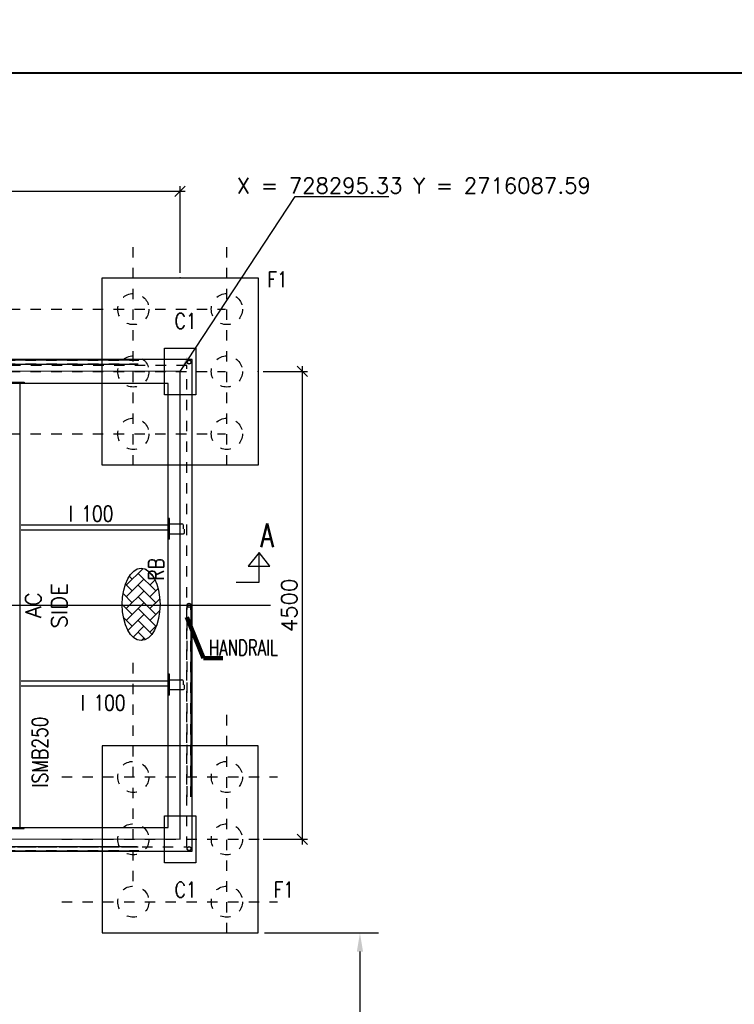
# Model space of a CAD drawing. Header units: inches. Extents: x 727810 to 1461440, y 2714588 to 5435005.
# Tile 52 of 233: x 728352.75 to 728359.63, y 2716086.1 to 2716095.57. Entities that reach past the tile are written whole.
import ezdxf

# ---------------------------------------------------------------- set-up
doc = ezdxf.new("R2010")
doc.units = ezdxf.units.IN
doc.header["$MEASUREMENT"] = 0
doc.linetypes.add('DIVIDEX2', pattern=[2.5, 1, -0.5, 0, -0.5, 0, -0.5])
doc.linetypes.add('HIDDEN', pattern=[0.375, 0.25, -0.125])
doc.layers.add('AM_8', color=1, linetype='Continuous', lineweight=15)
doc.layers.add('DETAILS', color=7, linetype='Continuous')
doc.layers.add('Inverter Room', color=7, linetype='Continuous')
doc.styles.add('RANJAN', font='romans.shx', dxfattribs={"width": 0.75})
doc.styles.add('ROMANS', font='ROMANS.shx', dxfattribs={"height": 10})
doc.styles.get("Standard").update_dxf_attribs({"font": 'arial.ttf'})
doc.dimstyles.new('Annotative', dxfattribs={"dimscale": 0, "dimtxt": 0.18, "dimasz": 0.18, "dimexe": 0.18, "dimexo": 0.0625, "dimgap": 0.09, "dimtad": 0, "dimtih": 1, "dimtoh": 1, "dimdec": 4, "dimzin": 0, "dimdsep": 46, "dimtxsty": 'Standard', "dimcen": 0.09, "dimadec": 0, "dimazin": 0, "dimtfac": 1, "dimtdec": 4, "dimtofl": 0, "dimtmove": 0, "dimatfit": 3, "dimfxl": 1, "dimtolj": 1, "dimtzin": 0, "dimarcsym": 0})
doc.dimstyles.new('DIM-', dxfattribs={"dimscale": 0, "dimtxt": 0.15, "dimasz": 0.15, "dimexe": 0, "dimexo": 0, "dimgap": 0.15, "dimtad": 1, "dimdec": 0, "dimlfac": 1000, "dimzin": 0, "dimdsep": 46, "dimtxsty": 'ROMANS', "dimblk": 'OBLIQUE', "dimcen": 0, "dimclrd": 6, "dimclre": 6, "dimclrt": 3, "dimadec": 0, "dimazin": 0, "dimtfac": 1, "dimtdec": 0, "dimtmove": 2, "dimatfit": 3, "dimfxl": 1, "dimtolj": 1, "dimtzin": 0, "dimarcsym": 2})
doc.dimstyles.new('ROMANS$0', dxfattribs={"dimscale": 100, "dimtxt": 100, "dimasz": 1, "dimexe": 0.5, "dimexo": 0.5, "dimgap": 0.5, "dimtad": 1, "dimdec": 0, "dimrnd": 5, "dimdsep": 46, "dimtxsty": 'ROMANS', "dimblk": 'OBLIQUE', "dimcen": 1, "dimdle": 0.5, "dimclrd": 6, "dimclre": 6, "dimclrt": 3, "dimadec": 0, "dimazin": 0, "dimtfac": 1, "dimtdec": 0, "dimtix": 1, "dimtmove": 0, "dimatfit": 3, "dimldrblk": 'OBLIQUE', "dimfxl": 1, "dimtolj": 1, "dimtzin": 0, "dimarcsym": 0})

# ---------------------------------------------------------------- blocks, each defined once
blk = doc.blocks.new('*D210')
at = {"color": 0, "lineweight": -2, "transparency": 16777216}
for p, q in [((728355.1111, 2716086.7906), (728356.2095, 2716086.7906)), ((728356.0295, 2716086.6106), (728356.0295, 2716085.9726)), ((728356.0295, 2716084.9706), (728356.0295, 2716085.6087)), ((728355.1111, 2716084.7906), (728356.2095, 2716084.7906))]:
    blk.add_line(p, q, dxfattribs=at)
at = {"color": 0, "transparency": 16777216}
for points in [[(728355.9995, 2716086.6106), (728356.0595, 2716086.6106), (728356.0295, 2716086.7906)], [(728355.9995, 2716084.9706), (728356.0595, 2716084.9706), (728356.0295, 2716084.7906)]]:
    blk.add_solid(points, dxfattribs=at)
at = {"layer": 'Defpoints', "color": 0, "transparency": 16777216}
for p in [(728355.0486, 2716086.7906), (728355.0486, 2716084.7906), (728356.0295, 2716084.7906)]:
    blk.add_point(p, dxfattribs=at)
at = {"color": 0, "lineweight": 40, "transparency": 16777216, "insert": (728356.0295, 2716085.7906), "char_height": 0.18, "attachment_point": 5}
blk.add_mtext('2000', dxfattribs=at)
blk = doc.blocks.new('_Oblique')
at = {"color": 0, "linetype": 'ByBlock', "lineweight": -2}
blk.add_line((-0.5, -0.5), (0.5, 0.5), dxfattribs=at)
blk = doc.blocks.new('*D67')
at = {"layer": 'Inverter Room', "color": 6, "lineweight": -2, "ltscale": 0.5, "transparency": 16777216}
for p, q in [((2062211.7, -2317350.2), (2053611.7, -2317350.2)), ((2053661.7, -2318131.5), (2053661.7, -2317300.2)), ((2062161.7, -2318131.5), (2062161.7, -2317300.2))]:
    blk.add_line(p, q, dxfattribs=at)
at = {"layer": 'Inverter Room', "color": 0, "ltscale": 0.5, "transparency": 16777216}
for p in [(2053661.7, -2317350.2), (2053661.7, -2318181.5), (2062161.7, -2318181.5)]:
    blk.add_point(p, dxfattribs=at)
at = {"layer": 'Inverter Room', "color": 6, "lineweight": -2, "ltscale": 0.5, "transparency": 16777216, "xscale": 100, "yscale": 100, "zscale": 100, "rotation": 180}
blk.add_blockref('_Oblique', (2053661.7, -2317350.2), dxfattribs=at)
at = {"layer": 'Inverter Room', "color": 6, "lineweight": -2, "ltscale": 0.5, "transparency": 16777216, "xscale": 100, "yscale": 100, "zscale": 100}
blk.add_blockref('_Oblique', (2062161.7, -2317350.2), dxfattribs=at)
at = {"layer": 'Inverter Room', "color": 3, "ltscale": 0.5, "transparency": 16777216, "insert": (2057911.7, -2317225.2), "char_height": 150, "attachment_point": 5, "style": 'ROMANS'}
blk.add_mtext('\\A1;8500', dxfattribs=at)
blk = doc.blocks.new('*D68')
at = {"layer": 'Inverter Room', "color": 6, "lineweight": -2, "ltscale": 0.5, "transparency": 16777216}
for p, q in [((2062961.7, -2319081.5), (2063387.6, -2319081.5)), ((2063337.6, -2319031.5), (2063337.6, -2323631.5)), ((2062961.7, -2323581.5), (2063387.6, -2323581.5))]:
    blk.add_line(p, q, dxfattribs=at)
at = {"layer": 'Inverter Room', "color": 0, "ltscale": 0.5, "transparency": 16777216}
for p in [(2062911.7, -2319081.5), (2062911.7, -2323581.5), (2063337.6, -2323581.5)]:
    blk.add_point(p, dxfattribs=at)
at = {"layer": 'Inverter Room', "color": 6, "lineweight": -2, "ltscale": 0.5, "transparency": 16777216, "xscale": 100, "yscale": 100, "zscale": 100}
for p, rotation in [((2063337.6, -2319081.5), 90), ((2063337.6, -2323581.5), 270)]:
    blk.add_blockref('_Oblique', p, dxfattribs=dict(at, rotation=rotation))
at = {"layer": 'Inverter Room', "color": 3, "ltscale": 0.5, "transparency": 16777216, "insert": (2063212.6, -2321331.5), "char_height": 150, "attachment_point": 5, "rotation": 90, "style": 'ROMANS'}
blk.add_mtext('\\A1;4500', dxfattribs=at)
blk = doc.blocks.new('dshshh')
at = {"layer": 'AM_8', "ltscale": 0.5}
h = blk.add_hatch(dxfattribs=at)
h.set_pattern_fill('AR-HBONE', color=256, scale=20, style=0)
h.set_pattern_definition([(45, (87423.51, 41624.37), (9e-15, 113.137085), [240, -80]), (135, (87480.08, 41680.94), (9e-15, 113.137085), [240, -80])])
edge = h.paths.add_edge_path()
edge.add_ellipse((2061786.7, -2321322.3), major_axis=(0, 348.6), ratio=0.521978, start_angle=191.45916, end_angle=459.29111)
edge.add_ellipse((2061786.7, -2321322.3), major_axis=(0, 348.6), ratio=0.521978, start_angle=99.29111, end_angle=191.45916)
at = {"layer": 'DETAILS', "linetype": 'DIVIDEX2', "ltscale": 0.5}
for p, q in [((2061711.7, -2319985.4), (2061711.7, -2317883.4)), ((2062611.7, -2319985.4), (2062611.7, -2317883.4)), ((2060522.3, -2318481.5), (2062598.3, -2318481.5)), ((2060522.3, -2319081.5), (2062598.3, -2319081.5)), ((2060522.3, -2319681.5), (2062598.3, -2319681.5)), ((2061711.7, -2323985.4), (2061711.7, -2321883.4)), ((2062611.7, -2324485.4), (2062611.7, -2322383.4)), ((2061022.3, -2322981.5), (2063098.3, -2322981.5)), ((2061022.3, -2323581.5), (2063098.3, -2323581.5)), ((2061022.3, -2324181.5), (2063098.3, -2324181.5))]:
    blk.add_line(p, q, dxfattribs=at)
at = {"layer": 'DETAILS', "ltscale": 0.5}
for p, q in [((2060075.3, -2318971.1), (2061763.3, -2318971.1)), ((2060075.3, -2319011.1), (2061749.1, -2319011.1)), ((2062046.7, -2320494.4), (2062046.7, -2320694.4)), ((2062268.2, -2323171.9), (2062268.2, -2321331.5)), ((2062046.7, -2321994.4), (2062046.7, -2322194.4)), ((2060075.3, -2323651.9), (2061749.1, -2323651.9)), ((2060075.3, -2323691.9), (2061763.3, -2323691.9))]:
    blk.add_line(p, q, dxfattribs=at)
for centre in [(2062248.2, -2318991.1), (2062249.1, -2318991.1), (2062248.2, -2321331.5), (2062249.1, -2323671.9)]:
    blk.add_circle(centre, 20, dxfattribs=at)
blk.add_ellipse((2061786.7, -2321322.3), major_axis=(0, 348.6), ratio=0.521978, dxfattribs=at)
at = {"layer": 'Inverter Room', "color": 8, "linetype": 'HIDDEN', "ltscale": 2}
for p, q in [((2060073.6, -2318973.2), (2061765.5, -2318973.2)), ((2060075.3, -2319009.1), (2061757.8, -2319009.1)), ((2062230.2, -2323171.9), (2062230.2, -2321340.2)), ((2062266.1, -2323173.6), (2062266.1, -2321340.4)), ((2060073.6, -2323689.8), (2061765.5, -2323689.8)), ((2060075.3, -2323653.9), (2061757.8, -2323653.9))]:
    blk.add_line(p, q, dxfattribs=at)
at = {"layer": 'Inverter Room', "color": 4, "ltscale": 0.5}
for p, q in [((2060624.2, -2323466.5), (2060624.2, -2319196.5)), ((2060661.7, -2319184.5), (2060661.7, -2319196.5)), ((2062058.7, -2320494.4), (2062046.7, -2320494.4)), ((2060632.2, -2320556.5), (2062046.2, -2320556.5)), ((2060632.2, -2320606.5), (2062046.2, -2320606.5)), ((2062058.7, -2320694.4), (2062046.7, -2320694.4)), ((2062058.7, -2321994.4), (2062046.7, -2321994.4)), ((2060632.2, -2322056.5), (2062046.2, -2322056.5)), ((2060632.2, -2322106.5), (2062046.2, -2322106.5)), ((2062058.7, -2322194.4), (2062046.7, -2322194.4)), ((2060661.7, -2323478.5), (2060661.7, -2323466.5))]:
    blk.add_line(p, q, dxfattribs=at)
at = {"layer": 'Inverter Room', "color": 2}
for p, q in [((2062058.7, -2320639.1), (2062058.7, -2320549.7)), ((2062061.7, -2320546.7), (2062178.7, -2320546.7)), ((2062190, -2320557.9), (2062190, -2320596.5)), ((2062205, -2320630.9), (2062205, -2320597)), ((2062061.7, -2320642.1), (2062193.8, -2320642.1)), ((2062058.7, -2322139.1), (2062058.7, -2322049.7)), ((2062061.7, -2322046.7), (2062178.7, -2322046.7)), ((2062190, -2322057.9), (2062190, -2322096.5)), ((2062205, -2322130.9), (2062205, -2322097)), ((2062061.7, -2322142.1), (2062193.8, -2322142.1))]:
    blk.add_line(p, q, dxfattribs=at)
at = {"layer": 'Inverter Room', "ltscale": 2}
blk.add_line((2063030.8, -2321331.5), (2052980.6, -2321331.5), dxfattribs=at)
at = {"layer": 'Inverter Room', "color": 4, "ltscale": 0.5}
for points in [[(2062911.7, -2319981.5), (2061411.7, -2319981.5), (2061411.7, -2318181.5), (2062911.7, -2318181.5)], [(2053546.7, -2323696.5), (2062276.7, -2323696.5), (2062276.7, -2318966.5), (2053546.7, -2318966.5)], [(2053776.7, -2323466.5), (2062046.7, -2323466.5), (2062046.7, -2319196.5), (2053776.7, -2319196.5)], [(2062911.7, -2322681.5), (2061411.7, -2322681.5), (2061411.7, -2324481.5), (2062911.7, -2324481.5)]]:
    blk.add_lwpolyline(points, close=True, dxfattribs=at)
at = {"layer": 'Inverter Room', "ltscale": 3}
for points in [[(2062311.7, -2319306.5), (2062011.7, -2319306.5), (2062011.7, -2318856.5), (2062311.7, -2318856.5)], [(2062311.7, -2323806.5), (2062011.7, -2323806.5), (2062011.7, -2323356.5), (2062311.7, -2323356.5)]]:
    blk.add_lwpolyline(points, close=True, dxfattribs=at)
at = {"layer": 'Inverter Room', "color": 8, "linetype": 'HIDDEN', "ltscale": 2}
blk.add_lwpolyline([(2053596.7, -2323646.5), (2062226.7, -2323655.2), (2062226.7, -2319025.2), (2053596.7, -2319016.5)], close=True, dxfattribs=at)
at = {"layer": 'Inverter Room', "ltscale": 2}
blk.add_lwpolyline([(2053661.8, -2323573.8), (2062161.7, -2323581.5), (2062161.7, -2319081.5), (2053661.8, -2319073.8)], close=True, dxfattribs=at)
at = {"layer": 'Inverter Room', "color": 4, "ltscale": 0.5}
for points in [[(2060461.7, -2319184.5), (2060661.7, -2319184.5)], [(2062058.7, -2320694.4), (2062058.7, -2320494.4)], [(2062058.7, -2322194.4), (2062058.7, -2321994.4)], [(2060461.7, -2323478.5), (2060661.7, -2323478.5)]]:
    blk.add_lwpolyline(points, dxfattribs=at)
at = {"layer": 'Inverter Room', "color": 4, "linetype": 'Continuous'}
blk.add_lwpolyline([(2062701.9, -2321107.4), (2062921.9, -2321107.4), (2062921.9, -2320822.1), (2062816.3, -2320955.9), (2063024.1, -2320955.9), (2062921.9, -2320822.1)], dxfattribs=at)
at = {"layer": 'Inverter Room', "color": 8, "linetype": 'HIDDEN', "ltscale": 2}
for centre, radius in [((2061711.7, -2318481.5), 150), ((2062611.7, -2318481.5), 150), ((2061711.7, -2319081.5), 150), ((2062248.2, -2318991.1), 18), ((2062249.1, -2318991.1), 18), ((2062611.7, -2319081.5), 150), ((2061711.7, -2319681.5), 150), ((2062611.7, -2319681.5), 150), ((2062248.2, -2321331.5), 18), ((2061711.7, -2322981.5), 150), ((2062611.7, -2322981.5), 150), ((2061711.7, -2323581.5), 150), ((2062611.7, -2323581.5), 150), ((2062249.1, -2323671.9), 18), ((2061711.7, -2324181.5), 150), ((2062611.7, -2324181.5), 150)]:
    blk.add_circle(centre, radius, dxfattribs=at)
at = {"layer": 'Inverter Room', "color": 2}
for centre, radius, start, end in [((2062061.7, -2320549.7), 3, 90, 180), ((2062178.7, -2320557.9), 11.2, 0, 90), ((2062061.7, -2320639.1), 3, 180, 270), ((2062193.8, -2320630.9), 11.2, 270, 0), ((2062061.7, -2322049.7), 3, 90, 180), ((2062178.7, -2322057.9), 11.2, 0, 90), ((2062061.7, -2322139.1), 3, 180, 270), ((2062193.8, -2322130.9), 11.2, 270, 0)]:
    blk.add_arc(centre, radius, start, end, dxfattribs=at)
at = {"layer": 'DETAILS', "color": 3, "style": 'ROMANS', "width": 0.8}
for p in [(2061088.2, -2320524), (2061204.7, -2322343.6)]:
    blk.add_text('I 100', height=150, dxfattribs=at).set_placement(p)
for s, p in [('RB', (2062006.4, -2321093.7)), ('ISMB250', (2060887.5, -2323084.9))]:
    blk.add_text(s, height=150, rotation=90, dxfattribs=at).set_placement(p)
at = {"layer": 'Inverter Room', "color": 3, "linetype": 'Continuous', "style": 'ROMANS', "width": 0.8}
for s, p in [('F1', (2063002.9, -2318271.9)), ('C1', (2062109.2, -2318671.2)), ('C1', (2062109.2, -2324141.8)), ('F1', (2063062.7, -2324141.8))]:
    blk.add_text(s, height=150, dxfattribs=at).set_placement(p)
at = {"layer": 'Inverter Room', "color": 2, "linetype": 'Continuous', "ltscale": 0.6, "style": 'RANJAN', "width": 0.75}
blk.add_text('A', height=225, dxfattribs=at).set_placement((2062934.3, -2320770.1))
at = {"layer": 'Inverter Room', "color": 3, "style": 'ROMANS', "width": 0.7}
blk.add_text('HANDRAIL', height=150, dxfattribs=at).set_placement((2062440.9, -2321814.2))
at = {"layer": 'Inverter Room', "color": 3, "linetype": 'Continuous', "insert": (2060673.7, -2321627.4), "char_height": 150, "attachment_point": 1, "rotation": 90, "style": 'ROMANS'}
blk.add_mtext_dynamic_manual_height_columns('\\pi173.70351;AC  \\P\\pi73.70351;SIDE', width=597.407, gutter_width=1, heights=[0], dxfattribs=at)
at = {"layer": 'Inverter Room', "ltscale": 0.5}
dim = blk.add_linear_dim(base=(2053661.7, -2317350.2), p1=(2062161.7, -2318181.5), p2=(2053661.7, -2318181.5), dimstyle='ROMANS$0', override={"dimtxt": 150, "dimfxl": 0.75, "dimarcsym": 1}, dxfattribs=at)
dim.commit()
dim.dimension.update_dxf_attribs({"geometry": '*D67', "text_midpoint": (2057911.7, -2317225.2)})
dim = blk.add_linear_dim(base=(2063337.6, -2323581.5), p1=(2062911.7, -2319081.5), p2=(2062911.7, -2323581.5), angle=90, dimstyle='ROMANS$0', override={"dimtxt": 150, "dimfxl": 0.75, "dimarcsym": 1}, dxfattribs=at)
dim.commit()
dim.dimension.update_dxf_attribs({"geometry": '*D68', "text_midpoint": (2063212.6, -2321331.5)})
at = {"layer": 'Inverter Room'}
blk.add_leader([(2062226.6, -2321444.1), (2062386.7, -2321839.4), (2062572.9, -2321839.4)], dimstyle='DIM-', override={"dimscale": 50, "dimtxt": 2.5, "dimasz": 2.3, "dimexe": 1, "dimexo": 1, "dimgap": 0.5, "dimtad": 0, "dimdle": 1, "dimlwd": 65535, "dimlwe": 65535}, dxfattribs=at)
blk = doc.blocks.new('yp')
at = {"layer": 'DETAILS', "xscale": 0.001, "yscale": 0.001, "zscale": 0.001}
blk.add_blockref('dshshh', (726292.136367, 2718411.271969), dxfattribs=at)
blk.add_blockref('dshshh', (726292.136367, 2718402.971969), dxfattribs=at)

msp = doc.modelspace()

# ---------------------------------------------------------------- dimensions: what is measured, and where the dimension line sits
at = {"color": 6, "lineweight": 40}
dim = msp.add_linear_dim(base=(728356.02951, 2716084.79065), p1=(728355.04861, 2716086.79065), p2=(728355.04861, 2716084.79065), angle=90, text='2000', dimstyle='Annotative', override={"dimscale": 0, "dimpost": '', "dimtol": 0, "dimlim": 0, "dimtp": 0.1, "dimtm": 0.1, "dimtfac": 0.71, "dimtdec": 3, "dimtix": 0, "dimtofl": 0, "dimtmove": 0, "dimatfit": 3, "dimtolj": 0, "dimtzin": 8}, dxfattribs=at)
dim.commit()
dim.dimension.update_dxf_attribs({"geometry": '*D210', "text_midpoint": (728356.02951, 2716085.79065)})

# ---------------------------------------------------------------- next in the draw order: block references
at = {"color": 3, "lineweight": 40}
msp.add_blockref('yp', (0.0005, 0.00018), dxfattribs=at)

# ---------------------------------------------------------------- next in the draw order: linework, layer by layer
msp.add_lwpolyline([(728341.38668, 2716095.06264), (728381.03242, 2716095.06264), (728381.03242, 2716068.06598), (728341.38668, 2716068.06598)], close=True, dxfattribs=at)

# ---------------------------------------------------------------- next in the draw order: texts
at = {"layer": 'DETAILS', "color": 3, "insert": (728354.84354, 2716094.05334, -0.148), "char_height": 0.15, "width": 4.7644082, "attachment_point": 1, "style": 'ROMANS'}
msp.add_mtext('X = 728295.33 Y = 2716087.59', dxfattribs=at)

# ---------------------------------------------------------------- next in the draw order: leaders
at = {"color": 3, "lineweight": 40}
msp.add_leader([(728354.29861, 2716092.19065), (728355.40723, 2716093.87321), (728356.30674, 2716093.87321)], dimstyle='DIM-', override={"dimscale": 1, "dimtad": 0}, dxfattribs=at)

doc.saveas('drawing.dxf')
